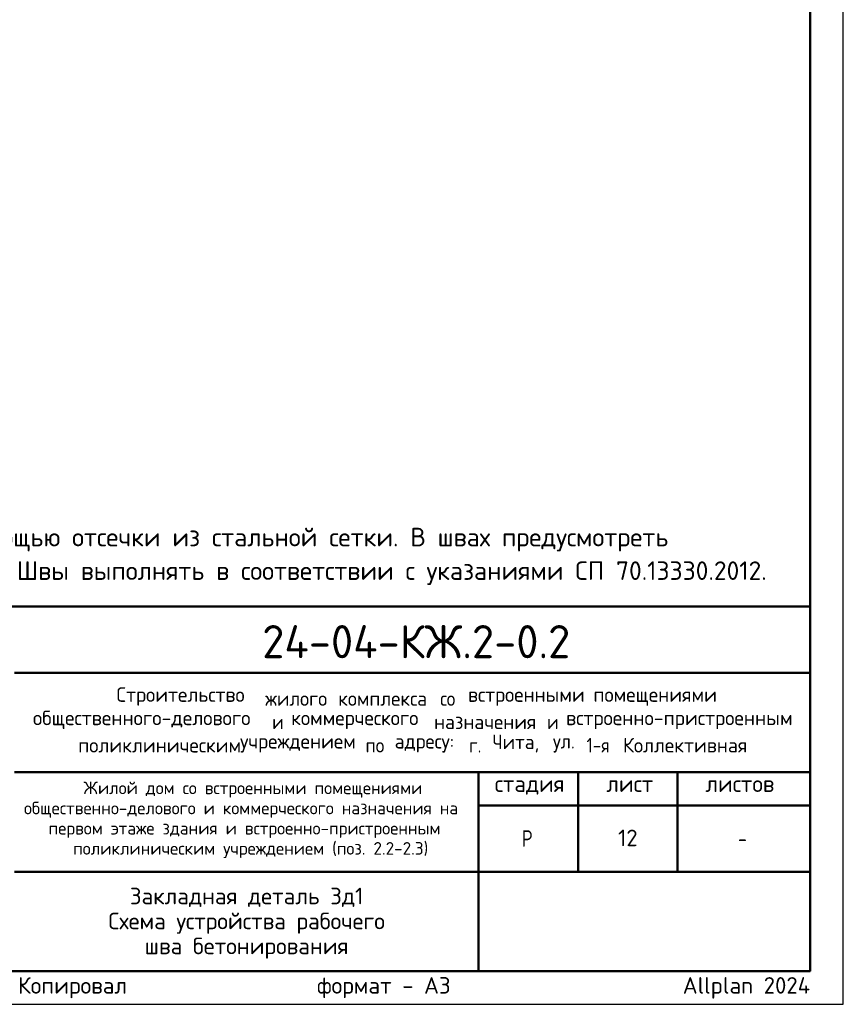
# Model space of a CAD drawing. Header units: millimetres. Extents: x 0 to 50400, y 0 to 35640.
# Tile 3 of 4: x 35493 to 50400, y 0 to 17820. Entities that reach past the tile are written whole.
import ezdxf

# ---------------------------------------------------------------- set-up
doc = ezdxf.new("R2010")
doc.units = ezdxf.units.MM
doc.layers.add('Standard', color=7, linetype='Continuous', lineweight=25)
doc.layers.add('Надписи', color=7, linetype='Continuous', lineweight=25)
doc.styles.add('ISOCPEUR', font='txt')

msp = doc.modelspace()

# ---------------------------------------------------------------- linework, layer by layer
at = {"layer": 'Standard', "color": 7, "linetype": 'Continuous', "lineweight": 50, "transparency": 33554687}
for p, q in [((27600, 7200), (49800, 7200)), ((35400, 6000), (49800, 6000)), ((35400, 4200), (49800, 4200)), ((43800, 2400), (43800, 4200)), ((45600, 2400), (45600, 4200)), ((47400, 2400), (47400, 4200)), ((43800, 3600), (49800, 3600)), ((35400, 2400), (49800, 2400)), ((43800, 600), (43800, 2400)), ((43800, 600), (43800, 2400))]:
    msp.add_line(p, q, dxfattribs=at)
at = {"layer": 'Standard', "color": 7, "linetype": 'Continuous', "lineweight": 25, "transparency": 33554687}
for p, q in [((49800, 600), (49800, 7200)), ((27600, 600), (49800, 600)), ((27600, 600), (49800, 600)), ((27600, 600), (49800, 600))]:
    msp.add_line(p, q, dxfattribs=at)
msp.add_lwpolyline([(0, 0), (50400, 0), (50400, 35640), (0, 35640), (0, 0)], close=True, dxfattribs=at)
at = {"layer": 'Standard', "color": 7, "linetype": 'Continuous', "lineweight": 50, "transparency": 33554687}
msp.add_lwpolyline([(2400, 35040), (49800, 35040), (49800, 600), (2400, 600), (2400, 35040)], close=True, dxfattribs=at)

# ---------------------------------------------------------------- texts
at = {"layer": 'Standard', "color": 7, "linetype": 'Continuous', "lineweight": 13, "transparency": 33554687, "insert": (27600, 8624), "char_height": 336, "width": 21593.88, "attachment_point": 1, "line_spacing_factor": 1.084337}
msp.add_mtext('\\A1;{\\fISOCPEUR|i0|b0;\\H335.999994;\\W1.000000;\\C7;1. Рабочие швы формировать с помощью отсечки из стальной сетки. В швах предусмотреть}\\P{\\fISOCPEUR|i0|b0;\\H335.999994;\\W1.000000;\\C7;шпонки согласно указаний проекта. Швы выполнять в соответствии с указаниями СП 70.13330.2012.}\\P', dxfattribs=at)
at = {"layer": 'Standard', "color": 7, "linetype": 'Continuous', "lineweight": 50, "transparency": 33554687, "insert": (39882, 6262), "char_height": 600, "width": 6049.91, "attachment_point": 7, "style": 'ISOCPEUR'}
msp.add_mtext('\\W0.98;24-04-КЖ.2-0.2', dxfattribs=at)
at = {"layer": 'Standard', "color": 7, "linetype": 'Continuous', "lineweight": 25, "transparency": 33554687, "attachment_point": 7, "style": 'ISOCPEUR'}
for s, insert, char_height, width in [('\\W0.98;Строительство ', (37245, 5402), 264, 2820.83), ('\\W0.96;жилого ', (39937, 5402), 264, 1446.12), ('\\W0.97;комплекса ', (41257, 5402), 264, 1975.29), ('\\W0.90;со ', (43105, 5402), 264, 620.97), ('\\W0.98;встроенными ', (43607, 5402), 264, 2398.16), ('\\W0.98;помещениями', (45877, 5402), 264, 2292.21), ('\\W0.99;общественного-делового ', (35733, 4980), 264, 4457.19), ('\\W0.87;и ', (40063, 4980), 264, 457.48), ('\\W0.98;коммерческого ', (40406, 4980), 264, 2714.91), ('\\W0.97;назначения ', (42993, 4980), 264, 2173.24), ('\\W0.87;и ', (45039, 4980), 264, 457.46), ('\\W0.99;встроенно-пристроенным', (45382, 4980), 264, 4298.92), ('\\W0.95;Чита, ', (44049, 4557), 264, 1221.07), ('\\W0.86;1-я ', (45752, 4557), 264, 773.52), ('\\W0.98;Коллективная', (46412, 4557), 264, 2450.61), ('\\W0.98;поликлиническим ', (36552, 4557), 264, 3058.06), ('\\W0.98;учреждением ', (39482, 4557), 264, 2397.9), ('\\W0.91;по ', (41752, 4557), 264, 647.69), ('\\W0.96;адресу: ', (42280, 4557), 264, 1472.67), ('\\W0.89;г. ', (43627, 4557), 264, 539.49), ('\\W0.92;ул. ', (45145, 4557), 264, 728.23), ('\\W0.99;стадия    лист     листов', (44091, 3795), 300, 5247.11), ('\\W0.80;Р', (44580, 2850), 300, 359.84), ('\\W0.78;-', (48495, 2850), 300, 326.39)]:
    msp.add_mtext(s, dxfattribs=dict(at, insert=insert, char_height=char_height, width=width))
at = {"layer": 'Standard', "color": 7, "linetype": 'Continuous', "lineweight": 18, "transparency": 33554687, "char_height": 228, "attachment_point": 7, "style": 'ISOCPEUR'}
for s, insert, width in [('\\W0.99;Жилой дом со встроенными помещениями', (36647, 3741), 6015.25), ('\\W0.99;общественно-делового и коммерческого назначения на', (35570, 3376), 8168.16), ('\\W0.99;первом этаже здания и встроенно-пристроенным', (36015, 3011), 7279.77), ('\\W0.99;поликлиническим учреждением (поз. 2.2-2.3)', (36459, 2646), 6390.3)]:
    msp.add_mtext(s, dxfattribs=dict(at, insert=insert, width=width))
at = {"layer": 'Standard', "color": 7, "linetype": 'Continuous', "lineweight": 25, "transparency": 33554687, "insert": (39600, 2110), "char_height": 300, "width": 5480.25, "attachment_point": 2, "line_spacing_factor": 0.903614}
msp.add_mtext('\\A1;{\\fISOCPEUR|i0|b0;\\H300.000000;\\W1.000000;\\C7;Закладная деталь Зд1}\\P{\\fISOCPEUR|i0|b0;\\H300.000000;\\W1.000000;\\C7;Схема устройства рабочего}\\P{\\fISOCPEUR|i0|b0;\\H300.000000;\\W1.000000;\\C7;шва бетонирования}\\P', dxfattribs=at)
at = {"layer": 'Standard', "color": 8, "linetype": 'Continuous', "lineweight": 13, "transparency": 33554687, "insert": (49800, 297), "char_height": 300, "width": 14099.36, "attachment_point": 6, "style": 'ISOCPEUR'}
msp.add_mtext('\\A1;{\\fISOCPEUR|i0|b0;\\H300.000000;\\W1.000000;\\C8;Копировал                  формат - А3                      Allplan 2024}\\P', dxfattribs=at)
at = {"layer": 'Надписи', "color": 7, "linetype": 'Continuous', "lineweight": 13, "transparency": 33554687, "insert": (46500, 3012), "char_height": 300, "width": 472.5, "attachment_point": 5, "style": 'ISOCPEUR'}
msp.add_mtext('\\A1;{\\fISOCPEUR|i0|b0;\\H300.000000;\\W1.000000;\\C7;12}\\P', dxfattribs=at)

doc.saveas('drawing.dxf')
